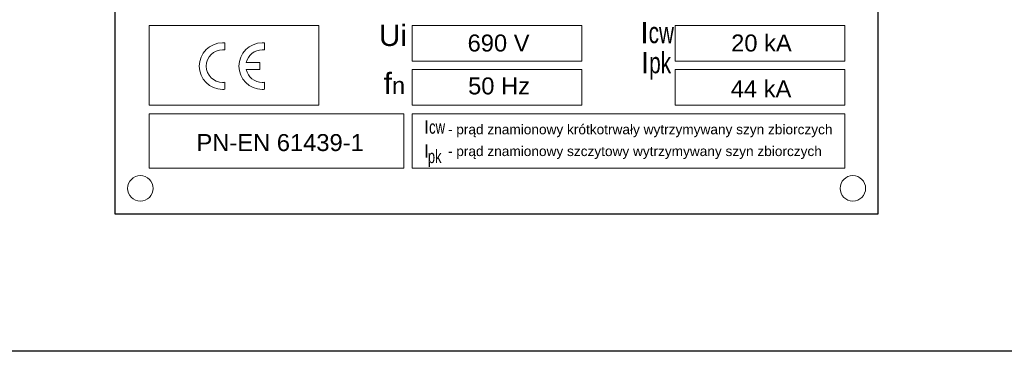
# Model space of a CAD drawing. Header units: millimetres. Extents: x -11513 to 3649, y 2330 to 12522.
# Tile 55 of 75: x -11020 to -10904, y 12107 to 12146. Entities that reach past the tile are written whole.
import ezdxf
from ezdxf.enums import TextEntityAlignment as Align

# ---------------------------------------------------------------- set-up
doc = ezdxf.new("R2010")
doc.units = ezdxf.units.MM
doc.layers.add('Aparatura', color=7, linetype='Continuous')
doc.layers.add('WG1-00-912-0004_', color=7, linetype='Continuous')
doc.styles.add('Arial', font='Arial', dxfattribs={"height": 1})
doc.styles.get("Standard").update_dxf_attribs({"font": 'arial.ttf'})

# ---------------------------------------------------------------- blocks, each defined once
blk = doc.blocks.new('elewacja cz siłowa')
at = {"layer": 'WG1-00-912-0004_', "color": 7, "linetype": 'Continuous'}
blk.add_line((700.22, 1833.31), (-84.22, 1833.31), dxfattribs=at)
blk = doc.blocks.new('Tabliczka_2016_RS-W_Włoszczowa')
at = {"layer": 'Aparatura', "lineweight": 5}
blk.add_line((4.05, 9.7), (4.05, 9.7), dxfattribs=at)
at = {"layer": 'Aparatura'}
blk.add_lwpolyline([(0, 0), (90, 0), (90, 62), (0, 62)], close=True, dxfattribs=at)
at = {"layer": 'Aparatura', "lineweight": 5}
for points in [[(4.05, 22.2), (4.05, 12.8), (24.05, 12.8), (24.05, 22.2)], [(35.05, 18), (55.05, 18), (55.05, 22.2), (35.05, 22.2), (35.05, 18)], [(66.05, 18), (86.05, 18), (86.05, 22.2), (66.05, 22.2), (66.05, 18)], [(35.05, 12.8), (55.05, 12.8), (55.05, 17), (35.05, 17), (35.05, 12.8)], [(66.05, 12.8), (86.05, 12.8), (86.05, 17), (66.05, 17), (66.05, 12.8)], [(4.05, 5.38), (34.05, 5.38), (34.05, 11.8), (4.05, 11.8), (4.05, 5.38)], [(35.05, 5.38), (86.05, 5.38), (86.05, 11.8), (35.05, 11.8), (35.05, 5.38)]]:
    blk.add_lwpolyline(points, close=True, dxfattribs=at)
for points, knots in [([(12.97, 20.15), (12.97, 20.15), (12.97, 19.32), (12.97, 19.32), (12.97, 19.32), (12.89, 19.33), (12.79, 19.34), (12.7, 19.34), (12.7, 19.34), (11.64, 19.34), (10.78, 18.48), (10.78, 17.42), (10.78, 17.42), (10.78, 16.35), (11.64, 15.49), (12.7, 15.49), (12.7, 15.49), (12.79, 15.49), (12.89, 15.5), (12.97, 15.51), (12.97, 15.51), (12.97, 15.51), (12.97, 14.68), (12.97, 14.68), (12.97, 14.68), (12.88, 14.67), (12.79, 14.67), (12.7, 14.67), (12.7, 14.67), (11.18, 14.67), (9.95, 15.9), (9.95, 17.42), (9.95, 17.42), (9.95, 18.93), (11.18, 20.16), (12.7, 20.16), (12.7, 20.16), (12.79, 20.16), (12.88, 20.16), (12.97, 20.15)], [0, 0, 0, 0, 0.090909, 0.090909, 0.090909, 0.090909, 0.181818, 0.181818, 0.181818, 0.181818, 0.272727, 0.272727, 0.272727, 0.272727, 0.363636, 0.363636, 0.363636, 0.363636, 0.454545, 0.454545, 0.454545, 0.454545, 0.545455, 0.545455, 0.545455, 0.545455, 0.636364, 0.636364, 0.636364, 0.636364, 0.727273, 0.727273, 0.727273, 0.727273, 0.818182, 0.818182, 0.818182, 0.818182, 1, 1, 1, 1]), ([(17.65, 20.15), (17.65, 20.15), (17.65, 19.32), (17.65, 19.32), (17.65, 19.32), (17.56, 19.33), (17.47, 19.34), (17.37, 19.34), (17.37, 19.34), (16.45, 19.34), (15.68, 18.69), (15.49, 17.83), (15.49, 17.83), (15.49, 17.83), (17.1, 17.83), (17.1, 17.83), (17.1, 17.83), (17.1, 17.83), (17.1, 17), (17.1, 17), (17.1, 17), (17.1, 17), (15.49, 17), (15.49, 17), (15.49, 17), (15.68, 16.14), (16.45, 15.49), (17.37, 15.49), (17.37, 15.49), (17.47, 15.49), (17.56, 15.5), (17.65, 15.51), (17.65, 15.51), (17.65, 15.51), (17.65, 14.68), (17.65, 14.68), (17.65, 14.68), (17.56, 14.67), (17.47, 14.67), (17.37, 14.67), (17.37, 14.67), (15.85, 14.67), (14.62, 15.9), (14.62, 17.42), (14.62, 17.42), (14.62, 18.93), (15.85, 20.16), (17.37, 20.16), (17.37, 20.16), (17.47, 20.16), (17.56, 20.16), (17.65, 20.15)], [0, 0, 0, 0, 0.071429, 0.071429, 0.071429, 0.071429, 0.142857, 0.142857, 0.142857, 0.142857, 0.214286, 0.214286, 0.214286, 0.214286, 0.285714, 0.285714, 0.285714, 0.285714, 0.357143, 0.357143, 0.357143, 0.357143, 0.428571, 0.428571, 0.428571, 0.428571, 0.5, 0.5, 0.5, 0.5, 0.571429, 0.571429, 0.571429, 0.571429, 0.642857, 0.642857, 0.642857, 0.642857, 0.714286, 0.714286, 0.714286, 0.714286, 0.785714, 0.785714, 0.785714, 0.785714, 0.857143, 0.857143, 0.857143, 0.857143, 1, 1, 1, 1]), ([(3, 4.5), (3.83, 4.5), (4.5, 3.83), (4.5, 3), (4.5, 3), (4.5, 2.17), (3.83, 1.5), (3, 1.5), (3, 1.5), (2.17, 1.5), (1.5, 2.17), (1.5, 3), (1.5, 3), (1.5, 3.83), (2.17, 4.5), (3, 4.5)], [0, 0, 0, 0, 0.2, 0.2, 0.2, 0.2, 0.4, 0.4, 0.4, 0.4, 0.6, 0.6, 0.6, 0.6, 1, 1, 1, 1]), ([(87, 4.5), (87.83, 4.5), (88.5, 3.83), (88.5, 3), (88.5, 3), (88.5, 2.17), (87.83, 1.5), (87, 1.5), (87, 1.5), (86.17, 1.5), (85.5, 2.17), (85.5, 3), (85.5, 3), (85.5, 3.83), (86.17, 4.5), (87, 4.5)], [0, 0, 0, 0, 0.2, 0.2, 0.2, 0.2, 0.4, 0.4, 0.4, 0.4, 0.6, 0.6, 0.6, 0.6, 1, 1, 1, 1])]:
    blk.add_open_spline(points, degree=3, knots=knots, dxfattribs=at)
at = {"layer": 'Aparatura', "lineweight": 5, "attachment_point": 1}
for s, insert, char_height, width in [('\\fArial|b0|i0;U\\H0.8x;\\W0.8;\\S^ n;', (31.13, 26.99), 2.5, 33.4), ('\\fArial|b0|i0;I\\H0.8x;\\W0.8;\\S^ n;', (61.96, 27.12), 2.5, 33.4), ('\\fArial|b0|i0;690 V', (41.58, 21.14), 2, 33.4), ('\\fArial|b0|i0;20 kA ', (72.65, 21.14), 2, 33.4), ('\\fArial|b0|i0;U\\S^ i;', (31.13, 22.29), 2.5, 33.4), ('\\fArial|b0|i0;I\\W0.7;\\S^ cw;', (61.95, 22.62), 2.5, 33.4), ('\\fArial|b0|i0;50 Hz', (41.64, 16.08), 2, 33.4), ('\\fArial|b0|i0;I\\W0.7;\\S^ pk;', (62.02, 19.07), 2.5, 33.4), ('\\fArial|b0|i0;44 kA', (72.6, 15.74), 2, 33.4), ('\\fArial|b0|i0;f\\H0.8x;\\S^ n;', (31.69, 16.63), 2.5, 33.4), ('\\fArial|b0|i0;- pr\\fArial|b0|i0|c238;ąd znamionowy krótkotrwały wytrzymywany \\fArial|b0|i0;szyn zbiorczych', (39.26, 10.53), 1.152, 50.7562), ('\\fArial|b0|i0;PN-EN 61439-1', (9.62, 9.4), 2, 33.4), ('\\fArial|b0|i0;I\\W0.7;\\S^ cw;', (36.43, 11.02), 1.575, 21.042), ('\\fArial|b0|i0;I', (36.44, 8.2), 1.575, 21.042), ('\\fArial|b0|i0;- pr\\fArial|b0|i0|c238;ąd znamionowy szczytowy wytrzymywany \\fArial|b0|i0;szyn zbiorczych', (39.26, 7.96), 1.152, 50.7562), ('\\fArial|b0|i0;\\W0.7;\\S^ pk;', (36.89, 9.76), 1.575, 21.042)]:
    blk.add_mtext(s, dxfattribs=dict(at, insert=insert, char_height=char_height, width=width))
at = {"layer": 'Aparatura', "color": 1, "lineweight": 5, "style": 'Arial'}
for tag, p in [('2017', (32.18, 29.52)), ('3-2017-00001/0001', (82.14, 29.52)), ('...', (77.44, 24.32))]:
    blk.add_attdef(tag, text='', height=2, dxfattribs=at).set_placement(p, align=Align.RIGHT)

msp = doc.modelspace()

# ---------------------------------------------------------------- block references
msp.add_blockref('elewacja cz siłowa', (-11382.99, 10274.07))

# ---------------------------------------------------------------- next in the draw order: block references
msp.add_blockref('Tabliczka_2016_RS-W_Włoszczowa', (-11009.02, 12123.59))

doc.saveas('drawing.dxf')
